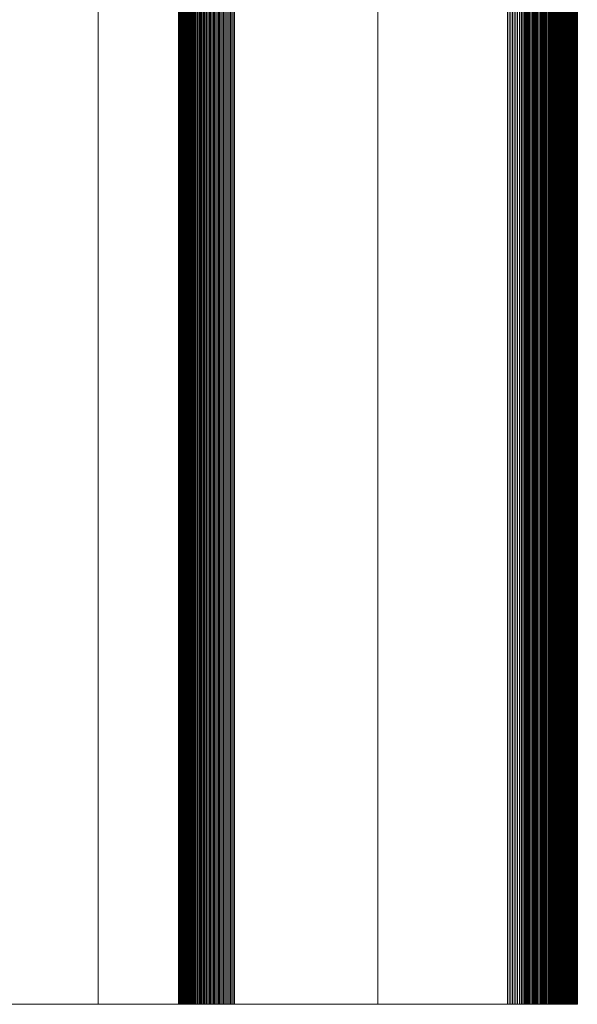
# Model space of a CAD drawing. Header units: millimetres. Extents: x 7 to 1031, y -229 to 221.
# Tile 20 of 32: x 1023 to 1031, y -229 to -215. Entities that reach past the tile are written whole.
import ezdxf

# ---------------------------------------------------------------- set-up
doc = ezdxf.new("R2010")
doc.units = ezdxf.units.MM
doc.layers.get('0').update_dxf_attribs({"lineweight": 15})
doc.layers.add('Nessuna', color=7, linetype='Continuous', lineweight=9)

# ---------------------------------------------------------------- blocks, each defined once
blk = doc.blocks.new('Group')
at = {"color": 7, "linetype": 'Continuous', "lineweight": 9, "transparency": 33554687}
for points in [[(967.275, 221, -68.133), (967.275, -229, -68.133), (1025.85, -229, -68.133), (1025.85, 221, -68.133)], [(1025.85, 221, -59.251), (1025.85, -229, -59.251), (983.15, -229, -59.251), (983.15, 221, -59.251)], [(1025.85, 221, -68.133), (1025.85, -229, -68.133), (1025.85, -229, -59.251), (1025.85, 221, -59.251)]]:
    blk.add_3dface(points, dxfattribs=at)
at = {"color": 6, "linetype": 'Continuous', "lineweight": 9, "true_color": 0xff00ff, "transparency": 33554687}
for points in [[(1018.15, 221, -59.251), (1018.15, -229, -59.251), (1025.35, -229, -59.251), (1025.35, 221, -59.251)], [(1024.2, 221, -14.551), (1024.2, -229, -14.551), (1018.35, -229, -14.551), (1018.35, 221, -14.551)], [(1030.05, 221, -14.551), (1030.05, -229, -14.551), (1024.2, -229, -14.551), (1024.2, 221, -14.551)], [(1025.35, 221, -78.471), (1025.35, -229, -78.471), (1025.351, -229, -78.491), (1025.351, 221, -78.491)], [(1025.35, 221, -78.451), (1025.35, -229, -78.451), (1025.35, -229, -78.471), (1025.35, 221, -78.471)], [(1025.35, 221, -59.251), (1025.35, -229, -59.251), (1025.35, -229, -78.451), (1025.35, 221, -78.451)], [(1025.351, 221, -78.491), (1025.351, -229, -78.491), (1025.352, -229, -78.51), (1025.352, 221, -78.51)], [(1025.352, 221, -78.51), (1025.352, -229, -78.51), (1025.354, -229, -78.53), (1025.354, 221, -78.53)], [(1025.354, 221, -78.53), (1025.354, -229, -78.53), (1025.356, -229, -78.549), (1025.356, 221, -78.549)], [(1025.356, 221, -78.549), (1025.356, -229, -78.549), (1025.358, -229, -78.569), (1025.358, 221, -78.569)], [(1025.358, 221, -78.569), (1025.358, -229, -78.569), (1025.362, -229, -78.588), (1025.362, 221, -78.588)], [(1025.362, 221, -78.588), (1025.362, -229, -78.588), (1025.365, -229, -78.607), (1025.365, 221, -78.607)], [(1025.365, 221, -78.607), (1025.365, -229, -78.607), (1025.369, -229, -78.627), (1025.369, 221, -78.627)], [(1025.369, 221, -78.627), (1025.369, -229, -78.627), (1025.374, -229, -78.646), (1025.374, 221, -78.646)], [(1025.374, 221, -78.646), (1025.374, -229, -78.646), (1025.379, -229, -78.665), (1025.379, 221, -78.665)], [(1025.379, 221, -78.665), (1025.379, -229, -78.665), (1025.384, -229, -78.684), (1025.384, 221, -78.684)], [(1025.384, 221, -78.684), (1025.384, -229, -78.684), (1025.39, -229, -78.702), (1025.39, 221, -78.702)], [(1025.39, 221, -78.702), (1025.39, -229, -78.702), (1025.397, -229, -78.721), (1025.397, 221, -78.721)], [(1025.397, 221, -78.721), (1025.397, -229, -78.721), (1025.403, -229, -78.739), (1025.403, 221, -78.739)], [(1025.403, 221, -78.739), (1025.403, -229, -78.739), (1025.411, -229, -78.758), (1025.411, 221, -78.758)], [(1025.411, 221, -78.758), (1025.411, -229, -78.758), (1025.418, -229, -78.776), (1025.418, 221, -78.776)], [(1025.418, 221, -78.776), (1025.418, -229, -78.776), (1025.427, -229, -78.793), (1025.427, 221, -78.793)], [(1025.427, 221, -78.793), (1025.427, -229, -78.793), (1025.435, -229, -78.811), (1025.435, 221, -78.811)], [(1025.435, 221, -78.811), (1025.435, -229, -78.811), (1025.444, -229, -78.829), (1025.444, 221, -78.829)], [(1025.444, 221, -78.829), (1025.444, -229, -78.829), (1025.454, -229, -78.846), (1025.454, 221, -78.846)], [(1025.454, 221, -78.846), (1025.454, -229, -78.846), (1025.464, -229, -78.863), (1025.464, 221, -78.863)], [(1025.464, 221, -78.863), (1025.464, -229, -78.863), (1025.474, -229, -78.879), (1025.474, 221, -78.879)], [(1025.474, 221, -78.879), (1025.474, -229, -78.879), (1025.485, -229, -78.896), (1025.485, 221, -78.896)], [(1025.485, 221, -78.896), (1025.485, -229, -78.896), (1025.496, -229, -78.912), (1025.496, 221, -78.912)], [(1025.496, 221, -78.912), (1025.496, -229, -78.912), (1025.507, -229, -78.928), (1025.507, 221, -78.928)], [(1025.507, 221, -78.928), (1025.507, -229, -78.928), (1025.519, -229, -78.944), (1025.519, 221, -78.944)], [(1025.519, 221, -78.944), (1025.519, -229, -78.944), (1025.531, -229, -78.959), (1025.531, 221, -78.959)], [(1025.531, 221, -78.959), (1025.531, -229, -78.959), (1025.544, -229, -78.974), (1025.544, 221, -78.974)], [(1025.544, 221, -78.974), (1025.544, -229, -78.974), (1025.557, -229, -78.989), (1025.557, 221, -78.989)], [(1025.557, 221, -78.989), (1025.557, -229, -78.989), (1025.57, -229, -79.003), (1025.57, 221, -79.003)], [(1025.57, 221, -79.003), (1025.57, -229, -79.003), (1025.584, -229, -79.017), (1025.584, 221, -79.017)], [(1025.584, 221, -79.017), (1025.584, -229, -79.017), (1025.598, -229, -79.031), (1025.598, 221, -79.031)], [(1025.598, 221, -79.031), (1025.598, -229, -79.031), (1025.613, -229, -79.044), (1025.613, 221, -79.044)], [(1025.613, 221, -79.044), (1025.613, -229, -79.044), (1025.627, -229, -79.057), (1025.627, 221, -79.057)], [(1025.627, 221, -79.057), (1025.627, -229, -79.057), (1025.642, -229, -79.07), (1025.642, 221, -79.07)], [(1025.642, 221, -79.07), (1025.642, -229, -79.07), (1025.658, -229, -79.082), (1025.658, 221, -79.082)], [(1025.658, 221, -79.082), (1025.658, -229, -79.082), (1025.673, -229, -79.094), (1025.673, 221, -79.094)], [(1025.673, 221, -79.094), (1025.673, -229, -79.094), (1025.689, -229, -79.105), (1025.689, 221, -79.105)], [(1025.689, 221, -79.105), (1025.689, -229, -79.105), (1025.705, -229, -79.117), (1025.705, 221, -79.117)], [(1025.705, 221, -79.117), (1025.705, -229, -79.117), (1025.722, -229, -79.127), (1025.722, 221, -79.127)], [(1025.722, 221, -79.127), (1025.722, -229, -79.127), (1025.738, -229, -79.138), (1025.738, 221, -79.138)], [(1025.738, 221, -79.138), (1025.738, -229, -79.138), (1025.755, -229, -79.147), (1025.755, 221, -79.147)], [(1025.755, 221, -79.147), (1025.755, -229, -79.147), (1025.773, -229, -79.157), (1025.773, 221, -79.157)], [(1025.773, 221, -79.157), (1025.773, -229, -79.157), (1025.79, -229, -79.166), (1025.79, 221, -79.166)], [(1025.79, 221, -79.166), (1025.79, -229, -79.166), (1025.808, -229, -79.175), (1025.808, 221, -79.175)], [(1025.808, 221, -79.175), (1025.808, -229, -79.175), (1025.826, -229, -79.183), (1025.826, 221, -79.183)], [(1025.826, 221, -79.183), (1025.826, -229, -79.183), (1025.844, -229, -79.191), (1025.844, 221, -79.191)], [(1025.844, 221, -79.191), (1025.844, -229, -79.191), (1025.862, -229, -79.198), (1025.862, 221, -79.198)], [(1025.862, 221, -79.198), (1025.862, -229, -79.198), (1025.88, -229, -79.205), (1025.88, 221, -79.205)], [(1025.88, 221, -79.205), (1025.88, -229, -79.205), (1025.899, -229, -79.211), (1025.899, 221, -79.211)], [(1025.899, 221, -79.211), (1025.899, -229, -79.211), (1025.918, -229, -79.217), (1025.918, 221, -79.217)], [(1025.918, 221, -79.217), (1025.918, -229, -79.217), (1025.936, -229, -79.222), (1025.936, 221, -79.222)], [(1025.936, 221, -79.222), (1025.936, -229, -79.222), (1025.955, -229, -79.227), (1025.955, 221, -79.227)], [(1025.955, 221, -79.227), (1025.955, -229, -79.227), (1025.974, -229, -79.232), (1025.974, 221, -79.232)], [(1025.974, 221, -79.232), (1025.974, -229, -79.232), (1025.994, -229, -79.236), (1025.994, 221, -79.236)], [(1025.994, 221, -79.236), (1025.994, -229, -79.236), (1026.013, -229, -79.24), (1026.013, 221, -79.24)], [(1026.013, 221, -79.24), (1026.013, -229, -79.24), (1026.032, -229, -79.243), (1026.032, 221, -79.243)], [(1026.032, 221, -79.243), (1026.032, -229, -79.243), (1026.052, -229, -79.245), (1026.052, 221, -79.245)], [(1026.052, 221, -79.245), (1026.052, -229, -79.245), (1026.071, -229, -79.248), (1026.071, 221, -79.248)], [(1026.071, 221, -79.248), (1026.071, -229, -79.248), (1026.091, -229, -79.249), (1026.091, 221, -79.249)], [(1026.091, 221, -79.249), (1026.091, -229, -79.249), (1026.111, -229, -79.25), (1026.111, 221, -79.25)], [(1026.111, 221, -79.25), (1026.111, -229, -79.25), (1026.13, -229, -79.251), (1026.13, 221, -79.251)], [(1026.13, 221, -79.251), (1026.13, -229, -79.251), (1026.15, -229, -79.251), (1026.15, 221, -79.251)], [(1026.15, 221, -79.251), (1026.15, -229, -79.251), (1028.2, -229, -79.251), (1028.2, 221, -79.251)], [(1028.2, 221, -79.251), (1028.2, -229, -79.251), (1030.25, -229, -79.251), (1030.25, 221, -79.251)], [(1030.074, 221, -14.552), (1030.074, -229, -14.552), (1030.05, -229, -14.551), (1030.05, 221, -14.551)], [(1030.099, 221, -14.553), (1030.099, -229, -14.553), (1030.074, -229, -14.552), (1030.074, 221, -14.552)], [(1030.123, 221, -14.554), (1030.123, -229, -14.554), (1030.099, -229, -14.553), (1030.099, 221, -14.553)], [(1030.148, 221, -14.556), (1030.148, -229, -14.556), (1030.123, -229, -14.554), (1030.123, 221, -14.554)], [(1030.172, 221, -14.559), (1030.172, -229, -14.559), (1030.148, -229, -14.556), (1030.148, 221, -14.556)], [(1030.196, 221, -14.562), (1030.196, -229, -14.562), (1030.172, -229, -14.559), (1030.172, 221, -14.559)], [(1030.221, 221, -14.566), (1030.221, -229, -14.566), (1030.196, -229, -14.562), (1030.196, 221, -14.562)], [(1030.245, 221, -14.571), (1030.245, -229, -14.571), (1030.221, -229, -14.566), (1030.221, 221, -14.566)], [(1030.269, 221, -14.576), (1030.269, -229, -14.576), (1030.245, -229, -14.571), (1030.245, 221, -14.571)], [(1030.25, 221, -79.251), (1030.25, -229, -79.251), (1030.269, -229, -79.251), (1030.269, 221, -79.251)], [(1030.293, 221, -14.581), (1030.293, -229, -14.581), (1030.269, -229, -14.576), (1030.269, 221, -14.576)], [(1030.269, 221, -79.251), (1030.269, -229, -79.251), (1030.289, -229, -79.25), (1030.289, 221, -79.25)], [(1030.289, 221, -79.25), (1030.289, -229, -79.25), (1030.309, -229, -79.249), (1030.309, 221, -79.249)], [(1030.316, 221, -14.588), (1030.316, -229, -14.588), (1030.293, -229, -14.581), (1030.293, 221, -14.581)], [(1030.309, 221, -79.249), (1030.309, -229, -79.249), (1030.328, -229, -79.248), (1030.328, 221, -79.248)], [(1030.34, 221, -14.594), (1030.34, -229, -14.594), (1030.316, -229, -14.588), (1030.316, 221, -14.588)], [(1030.328, 221, -79.248), (1030.328, -229, -79.248), (1030.348, -229, -79.245), (1030.348, 221, -79.245)], [(1030.363, 221, -14.602), (1030.363, -229, -14.602), (1030.34, -229, -14.594), (1030.34, 221, -14.594)], [(1030.348, 221, -79.245), (1030.348, -229, -79.245), (1030.367, -229, -79.243), (1030.367, 221, -79.243)], [(1030.387, 221, -14.61), (1030.387, -229, -14.61), (1030.363, -229, -14.602), (1030.363, 221, -14.602)], [(1030.367, 221, -79.243), (1030.367, -229, -79.243), (1030.387, -229, -79.24), (1030.387, 221, -79.24)], [(1030.41, 221, -14.618), (1030.41, -229, -14.618), (1030.387, -229, -14.61), (1030.387, 221, -14.61)], [(1030.387, 221, -79.24), (1030.387, -229, -79.24), (1030.406, -229, -79.236), (1030.406, 221, -79.236)], [(1030.406, 221, -79.236), (1030.406, -229, -79.236), (1030.425, -229, -79.232), (1030.425, 221, -79.232)], [(1030.432, 221, -14.628), (1030.432, -229, -14.628), (1030.41, -229, -14.618), (1030.41, 221, -14.618)], [(1030.425, 221, -79.232), (1030.425, -229, -79.232), (1030.444, -229, -79.227), (1030.444, 221, -79.227)], [(1030.455, 221, -14.637), (1030.455, -229, -14.637), (1030.432, -229, -14.628), (1030.432, 221, -14.628)], [(1030.444, 221, -79.227), (1030.444, -229, -79.227), (1030.463, -229, -79.222), (1030.463, 221, -79.222)], [(1030.477, 221, -14.647), (1030.477, -229, -14.647), (1030.455, -229, -14.637), (1030.455, 221, -14.637)], [(1030.463, 221, -79.222), (1030.463, -229, -79.222), (1030.482, -229, -79.217), (1030.482, 221, -79.217)], [(1030.499, 221, -14.658), (1030.499, -229, -14.658), (1030.477, -229, -14.647), (1030.477, 221, -14.647)], [(1030.482, 221, -79.217), (1030.482, -229, -79.217), (1030.501, -229, -79.211), (1030.501, 221, -79.211)], [(1030.521, 221, -14.669), (1030.521, -229, -14.669), (1030.499, -229, -14.658), (1030.499, 221, -14.658)], [(1030.501, 221, -79.211), (1030.501, -229, -79.211), (1030.519, -229, -79.205), (1030.519, 221, -79.205)], [(1030.519, 221, -79.205), (1030.519, -229, -79.205), (1030.538, -229, -79.198), (1030.538, 221, -79.198)], [(1030.543, 221, -14.681), (1030.543, -229, -14.681), (1030.521, -229, -14.669), (1030.521, 221, -14.669)], [(1030.538, 221, -79.198), (1030.538, -229, -79.198), (1030.556, -229, -79.191), (1030.556, 221, -79.191)], [(1030.564, 221, -14.694), (1030.564, -229, -14.694), (1030.543, -229, -14.681), (1030.543, 221, -14.681)], [(1030.556, 221, -79.191), (1030.556, -229, -79.191), (1030.574, -229, -79.183), (1030.574, 221, -79.183)], [(1030.585, 221, -14.707), (1030.585, -229, -14.707), (1030.564, -229, -14.694), (1030.564, 221, -14.694)], [(1030.574, 221, -79.183), (1030.574, -229, -79.183), (1030.592, -229, -79.175), (1030.592, 221, -79.175)], [(1030.605, 221, -14.72), (1030.605, -229, -14.72), (1030.585, -229, -14.707), (1030.585, 221, -14.707)], [(1030.592, 221, -79.175), (1030.592, -229, -79.175), (1030.609, -229, -79.166), (1030.609, 221, -79.166)], [(1030.626, 221, -14.734), (1030.626, -229, -14.734), (1030.605, -229, -14.72), (1030.605, 221, -14.72)], [(1030.609, 221, -79.166), (1030.609, -229, -79.166), (1030.627, -229, -79.157), (1030.627, 221, -79.157)], [(1030.645, 221, -14.748), (1030.645, -229, -14.748), (1030.626, -229, -14.734), (1030.626, 221, -14.734)], [(1030.627, 221, -79.157), (1030.627, -229, -79.157), (1030.644, -229, -79.147), (1030.644, 221, -79.147)], [(1030.644, 221, -79.147), (1030.644, -229, -79.147), (1030.661, -229, -79.138), (1030.661, 221, -79.138)], [(1030.665, 221, -14.763), (1030.665, -229, -14.763), (1030.645, -229, -14.748), (1030.645, 221, -14.748)], [(1030.661, 221, -79.138), (1030.661, -229, -79.138), (1030.678, -229, -79.127), (1030.678, 221, -79.127)], [(1030.684, 221, -14.778), (1030.684, -229, -14.778), (1030.665, -229, -14.763), (1030.665, 221, -14.763)], [(1030.678, 221, -79.127), (1030.678, -229, -79.127), (1030.694, -229, -79.117), (1030.694, 221, -79.117)], [(1030.703, 221, -14.794), (1030.703, -229, -14.794), (1030.684, -229, -14.778), (1030.684, 221, -14.778)], [(1030.694, 221, -79.117), (1030.694, -229, -79.117), (1030.71, -229, -79.105), (1030.71, 221, -79.105)], [(1030.721, 221, -14.81), (1030.721, -229, -14.81), (1030.703, -229, -14.794), (1030.703, 221, -14.794)], [(1030.71, 221, -79.105), (1030.71, -229, -79.105), (1030.726, -229, -79.094), (1030.726, 221, -79.094)], [(1030.739, 221, -14.827), (1030.739, -229, -14.827), (1030.721, -229, -14.81), (1030.721, 221, -14.81)], [(1030.726, 221, -79.094), (1030.726, -229, -79.094), (1030.742, -229, -79.082), (1030.742, 221, -79.082)], [(1030.757, 221, -14.844), (1030.757, -229, -14.844), (1030.739, -229, -14.827), (1030.739, 221, -14.827)], [(1030.742, 221, -79.082), (1030.742, -229, -79.082), (1030.757, -229, -79.07), (1030.757, 221, -79.07)], [(1030.774, 221, -14.862), (1030.774, -229, -14.862), (1030.757, -229, -14.844), (1030.757, 221, -14.844)], [(1030.757, 221, -79.07), (1030.757, -229, -79.07), (1030.772, -229, -79.057), (1030.772, 221, -79.057)], [(1030.772, 221, -79.057), (1030.772, -229, -79.057), (1030.787, -229, -79.044), (1030.787, 221, -79.044)], [(1030.791, 221, -14.88), (1030.791, -229, -14.88), (1030.774, -229, -14.862), (1030.774, 221, -14.862)], [(1030.787, 221, -79.044), (1030.787, -229, -79.044), (1030.801, -229, -79.031), (1030.801, 221, -79.031)], [(1030.807, 221, -14.898), (1030.807, -229, -14.898), (1030.791, -229, -14.88), (1030.791, 221, -14.88)], [(1030.801, 221, -79.031), (1030.801, -229, -79.031), (1030.815, -229, -79.017), (1030.815, 221, -79.017)], [(1030.823, 221, -14.917), (1030.823, -229, -14.917), (1030.807, -229, -14.898), (1030.807, 221, -14.898)], [(1030.815, 221, -79.017), (1030.815, -229, -79.017), (1030.829, -229, -79.003), (1030.829, 221, -79.003)], [(1030.838, 221, -14.936), (1030.838, -229, -14.936), (1030.823, -229, -14.917), (1030.823, 221, -14.917)], [(1030.829, 221, -79.003), (1030.829, -229, -79.003), (1030.843, -229, -78.989), (1030.843, 221, -78.989)], [(1030.853, 221, -14.956), (1030.853, -229, -14.956), (1030.838, -229, -14.936), (1030.838, 221, -14.936)], [(1030.843, 221, -78.989), (1030.843, -229, -78.989), (1030.856, -229, -78.974), (1030.856, 221, -78.974)], [(1030.867, 221, -14.976), (1030.867, -229, -14.976), (1030.853, -229, -14.956), (1030.853, 221, -14.956)], [(1030.856, 221, -78.974), (1030.856, -229, -78.974), (1030.868, -229, -78.959), (1030.868, 221, -78.959)], [(1030.881, 221, -14.996), (1030.881, -229, -14.996), (1030.867, -229, -14.976), (1030.867, 221, -14.976)], [(1030.868, 221, -78.959), (1030.868, -229, -78.959), (1030.88, -229, -78.944), (1030.88, 221, -78.944)], [(1030.88, 221, -78.944), (1030.88, -229, -78.944), (1030.892, -229, -78.928), (1030.892, 221, -78.928)], [(1030.895, 221, -15.016), (1030.895, -229, -15.016), (1030.881, -229, -14.996), (1030.881, 221, -14.996)], [(1030.892, 221, -78.928), (1030.892, -229, -78.928), (1030.904, -229, -78.912), (1030.904, 221, -78.912)], [(1030.907, 221, -15.037), (1030.907, -229, -15.037), (1030.895, -229, -15.016), (1030.895, 221, -15.016)], [(1030.904, 221, -78.912), (1030.904, -229, -78.912), (1030.915, -229, -78.896), (1030.915, 221, -78.896)], [(1030.92, 221, -15.058), (1030.92, -229, -15.058), (1030.907, -229, -15.037), (1030.907, 221, -15.037)], [(1030.915, 221, -78.896), (1030.915, -229, -78.896), (1030.926, -229, -78.879), (1030.926, 221, -78.879)], [(1030.932, 221, -15.08), (1030.932, -229, -15.08), (1030.92, -229, -15.058), (1030.92, 221, -15.058)], [(1030.926, 221, -78.879), (1030.926, -229, -78.879), (1030.936, -229, -78.863), (1030.936, 221, -78.863)], [(1030.943, 221, -15.102), (1030.943, -229, -15.102), (1030.932, -229, -15.08), (1030.932, 221, -15.08)], [(1030.936, 221, -78.863), (1030.936, -229, -78.863), (1030.946, -229, -78.846), (1030.946, 221, -78.846)], [(1030.954, 221, -15.124), (1030.954, -229, -15.124), (1030.943, -229, -15.102), (1030.943, 221, -15.102)], [(1030.946, 221, -78.846), (1030.946, -229, -78.846), (1030.955, -229, -78.829), (1030.955, 221, -78.829)], [(1030.964, 221, -15.146), (1030.964, -229, -15.146), (1030.954, -229, -15.124), (1030.954, 221, -15.124)], [(1030.955, 221, -78.829), (1030.955, -229, -78.829), (1030.964, -229, -78.811), (1030.964, 221, -78.811)], [(1030.974, 221, -15.169), (1030.974, -229, -15.169), (1030.964, -229, -15.146), (1030.964, 221, -15.146)], [(1030.964, 221, -78.811), (1030.964, -229, -78.811), (1030.973, -229, -78.793), (1030.973, 221, -78.793)], [(1030.973, 221, -78.793), (1030.973, -229, -78.793), (1030.981, -229, -78.776), (1030.981, 221, -78.776)], [(1030.983, 221, -15.192), (1030.983, -229, -15.192), (1030.974, -229, -15.169), (1030.974, 221, -15.169)], [(1030.981, 221, -78.776), (1030.981, -229, -78.776), (1030.989, -229, -78.758), (1030.989, 221, -78.758)], [(1030.991, 221, -15.215), (1030.991, -229, -15.215), (1030.983, -229, -15.192), (1030.983, 221, -15.192)], [(1030.989, 221, -78.758), (1030.989, -229, -78.758), (1030.996, -229, -78.739), (1030.996, 221, -78.739)], [(1030.999, 221, -15.238), (1030.999, -229, -15.238), (1030.991, -229, -15.215), (1030.991, 221, -15.215)], [(1030.996, 221, -78.739), (1030.996, -229, -78.739), (1031.003, -229, -78.721), (1031.003, 221, -78.721)], [(1031.007, 221, -15.261), (1031.007, -229, -15.261), (1030.999, -229, -15.238), (1030.999, 221, -15.238)], [(1031.003, 221, -78.721), (1031.003, -229, -78.721), (1031.009, -229, -78.702), (1031.009, 221, -78.702)], [(1031.014, 221, -15.285), (1031.014, -229, -15.285), (1031.007, -229, -15.261), (1031.007, 221, -15.261)], [(1031.009, 221, -78.702), (1031.009, -229, -78.702), (1031.015, -229, -78.684), (1031.015, 221, -78.684)], [(1031.02, 221, -15.308), (1031.02, -229, -15.308), (1031.014, -229, -15.285), (1031.014, 221, -15.285)], [(1031.015, 221, -78.684), (1031.015, -229, -78.684), (1031.021, -229, -78.665), (1031.021, 221, -78.665)], [(1031.025, 221, -15.332), (1031.025, -229, -15.332), (1031.02, -229, -15.308), (1031.02, 221, -15.308)], [(1031.021, 221, -78.665), (1031.021, -229, -78.665), (1031.026, -229, -78.646), (1031.026, 221, -78.646)], [(1031.031, 221, -15.356), (1031.031, -229, -15.356), (1031.025, -229, -15.332), (1031.025, 221, -15.332)], [(1031.026, 221, -78.646), (1031.026, -229, -78.646), (1031.03, -229, -78.627), (1031.03, 221, -78.627)], [(1031.03, 221, -78.627), (1031.03, -229, -78.627), (1031.034, -229, -78.607), (1031.034, 221, -78.607)], [(1031.035, 221, -15.38), (1031.035, -229, -15.38), (1031.031, -229, -15.356), (1031.031, 221, -15.356)], [(1031.034, 221, -78.607), (1031.034, -229, -78.607), (1031.038, -229, -78.588), (1031.038, 221, -78.588)], [(1031.039, 221, -15.405), (1031.039, -229, -15.405), (1031.035, -229, -15.38), (1031.035, 221, -15.38)], [(1031.038, 221, -78.588), (1031.038, -229, -78.588), (1031.041, -229, -78.569), (1031.041, 221, -78.569)], [(1031.042, 221, -15.429), (1031.042, -229, -15.429), (1031.039, -229, -15.405), (1031.039, 221, -15.405)], [(1031.041, 221, -78.569), (1031.041, -229, -78.569), (1031.044, -229, -78.549), (1031.044, 221, -78.549)], [(1031.045, 221, -15.453), (1031.045, -229, -15.453), (1031.042, -229, -15.429), (1031.042, 221, -15.429)], [(1031.044, 221, -78.549), (1031.044, -229, -78.549), (1031.046, -229, -78.53), (1031.046, 221, -78.53)], [(1031.047, 221, -15.478), (1031.047, -229, -15.478), (1031.045, -229, -15.453), (1031.045, 221, -15.453)], [(1031.046, 221, -78.53), (1031.046, -229, -78.53), (1031.048, -229, -78.51), (1031.048, 221, -78.51)], [(1031.049, 221, -15.502), (1031.049, -229, -15.502), (1031.047, -229, -15.478), (1031.047, 221, -15.478)], [(1031.048, 221, -78.51), (1031.048, -229, -78.51), (1031.049, -229, -78.491), (1031.049, 221, -78.491)], [(1031.049, 221, -15.527), (1031.049, -229, -15.527), (1031.049, -229, -15.502), (1031.049, 221, -15.502)], [(1031.05, 221, -15.551), (1031.05, -229, -15.551), (1031.049, -229, -15.527), (1031.049, 221, -15.527)], [(1031.049, 221, -78.491), (1031.049, -229, -78.491), (1031.05, -229, -78.471), (1031.05, 221, -78.471)], [(1031.05, 221, -46.901), (1031.05, -229, -46.901), (1031.05, -229, -15.551), (1031.05, 221, -15.551)], [(1031.05, 221, -78.451), (1031.05, -229, -78.451), (1031.05, -229, -46.901), (1031.05, 221, -46.901)], [(1031.05, 221, -78.471), (1031.05, -229, -78.471), (1031.05, -229, -78.451), (1031.05, 221, -78.451)]]:
    blk.add_3dface(points, dxfattribs=at)
at = {"color": 7, "linetype": 'Continuous', "lineweight": 9, "transparency": 33554687}
for points, invisible_edges in [([(1025.85, -229, -68.133), (967.275, -229, -68.133), (983.15, -229, -67.251), (1025.85, -229, -68.133)], 14), ([(983.15, -229, -67.251), (983.15, -229, -59.251), (1025.85, -229, -59.251), (983.15, -229, -67.251)], 12), ([(983.15, -229, -67.251), (1025.85, -229, -59.251), (1025.85, -229, -68.133), (983.15, -229, -67.251)], 13)]:
    blk.add_3dface(points, dxfattribs=dict(at, invisible_edges=invisible_edges))
at = {"color": 6, "linetype": 'Continuous', "lineweight": 9, "true_color": 0xff00ff, "transparency": 33554687}
for points, invisible_edges in [([(1017.35, -229, -15.551), (1018.35, -229, -14.551), (1024.2, -229, -14.551), (1017.35, -229, -15.551)], 13), ([(1025.35, -229, -59.251), (1018.15, -229, -59.251), (1017.35, -229, -58.451), (1025.35, -229, -59.251)], 14), ([(1017.35, -229, -15.551), (1024.2, -229, -14.551), (1031.05, -229, -15.551), (1017.35, -229, -15.551)], 15), ([(1031.05, -229, -46.901), (1025.35, -229, -59.251), (1017.35, -229, -58.451), (1031.05, -229, -46.901)], 15), ([(1031.05, -229, -46.901), (1017.35, -229, -58.451), (1017.35, -229, -36.901), (1031.05, -229, -46.901)], 13), ([(1031.05, -229, -15.551), (1031.05, -229, -46.901), (1017.35, -229, -36.901), (1031.05, -229, -15.551)], 14), ([(1031.05, -229, -15.551), (1017.35, -229, -36.901), (1017.35, -229, -15.551), (1031.05, -229, -15.551)], 13), ([(1024.2, -229, -14.551), (1030.05, -229, -14.551), (1031.05, -229, -15.551), (1024.2, -229, -14.551)], 14), ([(1025.351, -229, -78.491), (1025.35, -229, -78.471), (1025.35, -229, -78.451), (1025.351, -229, -78.491)], 12), ([(1025.354, -229, -78.53), (1025.351, -229, -78.491), (1025.35, -229, -78.451), (1025.354, -229, -78.53)], 15), ([(1025.369, -229, -78.627), (1025.354, -229, -78.53), (1025.35, -229, -78.451), (1025.369, -229, -78.627)], 15), ([(1025.496, -229, -78.912), (1025.369, -229, -78.627), (1025.35, -229, -78.451), (1025.496, -229, -78.912)], 15), ([(1026.15, -229, -79.251), (1025.496, -229, -78.912), (1025.35, -229, -78.451), (1026.15, -229, -79.251)], 15), ([(1028.2, -229, -79.251), (1026.15, -229, -79.251), (1025.35, -229, -78.451), (1028.2, -229, -79.251)], 14), ([(1031.05, -229, -78.451), (1028.2, -229, -79.251), (1025.35, -229, -78.451), (1031.05, -229, -78.451)], 15), ([(1031.05, -229, -78.451), (1025.35, -229, -78.451), (1025.35, -229, -59.251), (1031.05, -229, -78.451)], 13), ([(1031.05, -229, -46.901), (1031.05, -229, -78.451), (1025.35, -229, -59.251), (1031.05, -229, -46.901)], 14), ([(1025.354, -229, -78.53), (1025.352, -229, -78.51), (1025.351, -229, -78.491), (1025.354, -229, -78.53)], 12), ([(1025.358, -229, -78.569), (1025.356, -229, -78.549), (1025.354, -229, -78.53), (1025.358, -229, -78.569)], 12), ([(1025.369, -229, -78.627), (1025.358, -229, -78.569), (1025.354, -229, -78.53), (1025.369, -229, -78.627)], 15), ([(1025.365, -229, -78.607), (1025.362, -229, -78.588), (1025.358, -229, -78.569), (1025.365, -229, -78.607)], 12), ([(1025.369, -229, -78.627), (1025.365, -229, -78.607), (1025.358, -229, -78.569), (1025.369, -229, -78.627)], 14), ([(1025.379, -229, -78.665), (1025.374, -229, -78.646), (1025.369, -229, -78.627), (1025.379, -229, -78.665)], 12), ([(1025.384, -229, -78.684), (1025.379, -229, -78.665), (1025.369, -229, -78.627), (1025.384, -229, -78.684)], 14), ([(1025.411, -229, -78.758), (1025.384, -229, -78.684), (1025.369, -229, -78.627), (1025.411, -229, -78.758)], 15), ([(1025.496, -229, -78.912), (1025.411, -229, -78.758), (1025.369, -229, -78.627), (1025.496, -229, -78.912)], 15), ([(1025.397, -229, -78.721), (1025.39, -229, -78.702), (1025.384, -229, -78.684), (1025.397, -229, -78.721)], 12), ([(1025.411, -229, -78.758), (1025.397, -229, -78.721), (1025.384, -229, -78.684), (1025.411, -229, -78.758)], 15), ([(1025.411, -229, -78.758), (1025.403, -229, -78.739), (1025.397, -229, -78.721), (1025.411, -229, -78.758)], 12), ([(1025.427, -229, -78.793), (1025.418, -229, -78.776), (1025.411, -229, -78.758), (1025.427, -229, -78.793)], 12), ([(1025.444, -229, -78.829), (1025.427, -229, -78.793), (1025.411, -229, -78.758), (1025.444, -229, -78.829)], 15), ([(1025.496, -229, -78.912), (1025.444, -229, -78.829), (1025.411, -229, -78.758), (1025.496, -229, -78.912)], 15), ([(1025.444, -229, -78.829), (1025.435, -229, -78.811), (1025.427, -229, -78.793), (1025.444, -229, -78.829)], 12), ([(1025.464, -229, -78.863), (1025.454, -229, -78.846), (1025.444, -229, -78.829), (1025.464, -229, -78.863)], 12), ([(1025.496, -229, -78.912), (1025.464, -229, -78.863), (1025.444, -229, -78.829), (1025.496, -229, -78.912)], 15), ([(1025.496, -229, -78.912), (1025.474, -229, -78.879), (1025.464, -229, -78.863), (1025.496, -229, -78.912)], 13), ([(1025.496, -229, -78.912), (1025.485, -229, -78.896), (1025.474, -229, -78.879), (1025.496, -229, -78.912)], 12), ([(1025.519, -229, -78.944), (1025.507, -229, -78.928), (1025.496, -229, -78.912), (1025.519, -229, -78.944)], 12), ([(1025.531, -229, -78.959), (1025.519, -229, -78.944), (1025.496, -229, -78.912), (1025.531, -229, -78.959)], 14), ([(1025.584, -229, -79.017), (1025.531, -229, -78.959), (1025.496, -229, -78.912), (1025.584, -229, -79.017)], 15), ([(1025.738, -229, -79.138), (1025.584, -229, -79.017), (1025.496, -229, -78.912), (1025.738, -229, -79.138)], 15), ([(1026.15, -229, -79.251), (1025.738, -229, -79.138), (1025.496, -229, -78.912), (1026.15, -229, -79.251)], 15), ([(1025.557, -229, -78.989), (1025.544, -229, -78.974), (1025.531, -229, -78.959), (1025.557, -229, -78.989)], 12), ([(1025.584, -229, -79.017), (1025.557, -229, -78.989), (1025.531, -229, -78.959), (1025.584, -229, -79.017)], 15), ([(1025.584, -229, -79.017), (1025.57, -229, -79.003), (1025.557, -229, -78.989), (1025.584, -229, -79.017)], 12), ([(1025.627, -229, -79.057), (1025.598, -229, -79.031), (1025.584, -229, -79.017), (1025.627, -229, -79.057)], 13), ([(1025.673, -229, -79.094), (1025.627, -229, -79.057), (1025.584, -229, -79.017), (1025.673, -229, -79.094)], 15), ([(1025.738, -229, -79.138), (1025.673, -229, -79.094), (1025.584, -229, -79.017), (1025.738, -229, -79.138)], 15), ([(1025.627, -229, -79.057), (1025.613, -229, -79.044), (1025.598, -229, -79.031), (1025.627, -229, -79.057)], 12), ([(1025.673, -229, -79.094), (1025.642, -229, -79.07), (1025.627, -229, -79.057), (1025.673, -229, -79.094)], 13), ([(1025.673, -229, -79.094), (1025.658, -229, -79.082), (1025.642, -229, -79.07), (1025.673, -229, -79.094)], 12), ([(1025.722, -229, -79.127), (1025.689, -229, -79.105), (1025.673, -229, -79.094), (1025.722, -229, -79.127)], 13), ([(1025.738, -229, -79.138), (1025.722, -229, -79.127), (1025.673, -229, -79.094), (1025.738, -229, -79.138)], 14), ([(1025.722, -229, -79.127), (1025.705, -229, -79.117), (1025.689, -229, -79.105), (1025.722, -229, -79.127)], 12), ([(1025.773, -229, -79.157), (1025.755, -229, -79.147), (1025.738, -229, -79.138), (1025.773, -229, -79.157)], 12), ([(1025.79, -229, -79.166), (1025.773, -229, -79.157), (1025.738, -229, -79.138), (1025.79, -229, -79.166)], 14), ([(1025.844, -229, -79.191), (1025.79, -229, -79.166), (1025.738, -229, -79.138), (1025.844, -229, -79.191)], 15), ([(1026.013, -229, -79.24), (1025.844, -229, -79.191), (1025.738, -229, -79.138), (1026.013, -229, -79.24)], 15), ([(1026.15, -229, -79.251), (1026.013, -229, -79.24), (1025.738, -229, -79.138), (1026.15, -229, -79.251)], 15), ([(1025.826, -229, -79.183), (1025.808, -229, -79.175), (1025.79, -229, -79.166), (1025.826, -229, -79.183)], 12), ([(1025.844, -229, -79.191), (1025.826, -229, -79.183), (1025.79, -229, -79.166), (1025.844, -229, -79.191)], 14), ([(1025.88, -229, -79.205), (1025.862, -229, -79.198), (1025.844, -229, -79.191), (1025.88, -229, -79.205)], 12), ([(1025.918, -229, -79.217), (1025.88, -229, -79.205), (1025.844, -229, -79.191), (1025.918, -229, -79.217)], 15), ([(1026.013, -229, -79.24), (1025.918, -229, -79.217), (1025.844, -229, -79.191), (1026.013, -229, -79.24)], 15), ([(1025.918, -229, -79.217), (1025.899, -229, -79.211), (1025.88, -229, -79.205), (1025.918, -229, -79.217)], 12), ([(1025.955, -229, -79.227), (1025.936, -229, -79.222), (1025.918, -229, -79.217), (1025.955, -229, -79.227)], 12), ([(1026.013, -229, -79.24), (1025.955, -229, -79.227), (1025.918, -229, -79.217), (1026.013, -229, -79.24)], 15), ([(1026.013, -229, -79.24), (1025.974, -229, -79.232), (1025.955, -229, -79.227), (1026.013, -229, -79.24)], 13), ([(1026.013, -229, -79.24), (1025.994, -229, -79.236), (1025.974, -229, -79.232), (1026.013, -229, -79.24)], 12), ([(1026.052, -229, -79.245), (1026.032, -229, -79.243), (1026.013, -229, -79.24), (1026.052, -229, -79.245)], 12), ([(1026.091, -229, -79.249), (1026.052, -229, -79.245), (1026.013, -229, -79.24), (1026.091, -229, -79.249)], 15), ([(1026.15, -229, -79.251), (1026.091, -229, -79.249), (1026.013, -229, -79.24), (1026.15, -229, -79.251)], 15), ([(1026.091, -229, -79.249), (1026.071, -229, -79.248), (1026.052, -229, -79.245), (1026.091, -229, -79.249)], 12), ([(1026.13, -229, -79.251), (1026.111, -229, -79.25), (1026.091, -229, -79.249), (1026.13, -229, -79.251)], 12), ([(1026.15, -229, -79.251), (1026.13, -229, -79.251), (1026.091, -229, -79.249), (1026.15, -229, -79.251)], 14), ([(1031.05, -229, -78.451), (1030.25, -229, -79.251), (1028.2, -229, -79.251), (1031.05, -229, -78.451)], 13), ([(1030.05, -229, -14.551), (1030.074, -229, -14.552), (1030.099, -229, -14.553), (1030.05, -229, -14.551)], 12), ([(1030.05, -229, -14.551), (1030.099, -229, -14.553), (1030.196, -229, -14.562), (1030.05, -229, -14.551)], 15), ([(1030.05, -229, -14.551), (1030.196, -229, -14.562), (1030.34, -229, -14.594), (1030.05, -229, -14.551)], 15), ([(1030.05, -229, -14.551), (1030.34, -229, -14.594), (1030.721, -229, -14.81), (1030.05, -229, -14.551)], 15), ([(1030.05, -229, -14.551), (1030.721, -229, -14.81), (1031.05, -229, -15.551), (1030.05, -229, -14.551)], 15), ([(1030.099, -229, -14.553), (1030.123, -229, -14.554), (1030.148, -229, -14.556), (1030.099, -229, -14.553)], 12), ([(1030.099, -229, -14.553), (1030.148, -229, -14.556), (1030.196, -229, -14.562), (1030.099, -229, -14.553)], 15), ([(1030.148, -229, -14.556), (1030.172, -229, -14.559), (1030.196, -229, -14.562), (1030.148, -229, -14.556)], 12), ([(1030.196, -229, -14.562), (1030.221, -229, -14.566), (1030.269, -229, -14.576), (1030.196, -229, -14.562)], 14), ([(1030.196, -229, -14.562), (1030.269, -229, -14.576), (1030.34, -229, -14.594), (1030.196, -229, -14.562)], 15), ([(1030.221, -229, -14.566), (1030.245, -229, -14.571), (1030.269, -229, -14.576), (1030.221, -229, -14.566)], 12), ([(1030.309, -229, -79.249), (1030.269, -229, -79.251), (1030.25, -229, -79.251), (1030.309, -229, -79.249)], 13), ([(1030.387, -229, -79.24), (1030.309, -229, -79.249), (1030.25, -229, -79.251), (1030.387, -229, -79.24)], 15), ([(1030.661, -229, -79.138), (1030.387, -229, -79.24), (1030.25, -229, -79.251), (1030.661, -229, -79.138)], 15), ([(1030.904, -229, -78.912), (1030.661, -229, -79.138), (1030.25, -229, -79.251), (1030.904, -229, -78.912)], 15), ([(1031.05, -229, -78.451), (1030.904, -229, -78.912), (1030.25, -229, -79.251), (1031.05, -229, -78.451)], 15), ([(1030.309, -229, -79.249), (1030.289, -229, -79.25), (1030.269, -229, -79.251), (1030.309, -229, -79.249)], 12), ([(1030.269, -229, -14.576), (1030.293, -229, -14.581), (1030.34, -229, -14.594), (1030.269, -229, -14.576)], 14), ([(1030.293, -229, -14.581), (1030.316, -229, -14.588), (1030.34, -229, -14.594), (1030.293, -229, -14.581)], 12), ([(1030.348, -229, -79.245), (1030.328, -229, -79.248), (1030.309, -229, -79.249), (1030.348, -229, -79.245)], 12), ([(1030.387, -229, -79.24), (1030.348, -229, -79.245), (1030.309, -229, -79.249), (1030.387, -229, -79.24)], 15), ([(1030.34, -229, -14.594), (1030.363, -229, -14.602), (1030.387, -229, -14.61), (1030.34, -229, -14.594)], 12), ([(1030.34, -229, -14.594), (1030.387, -229, -14.61), (1030.432, -229, -14.628), (1030.34, -229, -14.594)], 15), ([(1030.34, -229, -14.594), (1030.432, -229, -14.628), (1030.521, -229, -14.669), (1030.34, -229, -14.594)], 15), ([(1030.34, -229, -14.594), (1030.521, -229, -14.669), (1030.721, -229, -14.81), (1030.34, -229, -14.594)], 15), ([(1030.387, -229, -79.24), (1030.367, -229, -79.243), (1030.348, -229, -79.245), (1030.387, -229, -79.24)], 12), ([(1030.425, -229, -79.232), (1030.406, -229, -79.236), (1030.387, -229, -79.24), (1030.425, -229, -79.232)], 12), ([(1030.387, -229, -14.61), (1030.41, -229, -14.618), (1030.432, -229, -14.628), (1030.387, -229, -14.61)], 12), ([(1030.444, -229, -79.227), (1030.425, -229, -79.232), (1030.387, -229, -79.24), (1030.444, -229, -79.227)], 14), ([(1030.482, -229, -79.217), (1030.444, -229, -79.227), (1030.387, -229, -79.24), (1030.482, -229, -79.217)], 15), ([(1030.556, -229, -79.191), (1030.482, -229, -79.217), (1030.387, -229, -79.24), (1030.556, -229, -79.191)], 15), ([(1030.661, -229, -79.138), (1030.556, -229, -79.191), (1030.387, -229, -79.24), (1030.661, -229, -79.138)], 15), ([(1030.432, -229, -14.628), (1030.455, -229, -14.637), (1030.477, -229, -14.647), (1030.432, -229, -14.628)], 12), ([(1030.432, -229, -14.628), (1030.477, -229, -14.647), (1030.521, -229, -14.669), (1030.432, -229, -14.628)], 15), ([(1030.482, -229, -79.217), (1030.463, -229, -79.222), (1030.444, -229, -79.227), (1030.482, -229, -79.217)], 12), ([(1030.477, -229, -14.647), (1030.499, -229, -14.658), (1030.521, -229, -14.669), (1030.477, -229, -14.647)], 12), ([(1030.519, -229, -79.205), (1030.501, -229, -79.211), (1030.482, -229, -79.217), (1030.519, -229, -79.205)], 12), ([(1030.556, -229, -79.191), (1030.519, -229, -79.205), (1030.482, -229, -79.217), (1030.556, -229, -79.191)], 15), ([(1030.556, -229, -79.191), (1030.538, -229, -79.198), (1030.519, -229, -79.205), (1030.556, -229, -79.191)], 12), ([(1030.521, -229, -14.669), (1030.543, -229, -14.681), (1030.585, -229, -14.707), (1030.521, -229, -14.669)], 14), ([(1030.521, -229, -14.669), (1030.585, -229, -14.707), (1030.645, -229, -14.748), (1030.521, -229, -14.669)], 15), ([(1030.521, -229, -14.669), (1030.645, -229, -14.748), (1030.721, -229, -14.81), (1030.521, -229, -14.669)], 15), ([(1030.543, -229, -14.681), (1030.564, -229, -14.694), (1030.585, -229, -14.707), (1030.543, -229, -14.681)], 12), ([(1030.609, -229, -79.166), (1030.574, -229, -79.183), (1030.556, -229, -79.191), (1030.609, -229, -79.166)], 13), ([(1030.661, -229, -79.138), (1030.609, -229, -79.166), (1030.556, -229, -79.191), (1030.661, -229, -79.138)], 15), ([(1030.609, -229, -79.166), (1030.592, -229, -79.175), (1030.574, -229, -79.183), (1030.609, -229, -79.166)], 12), ([(1030.585, -229, -14.707), (1030.605, -229, -14.72), (1030.626, -229, -14.734), (1030.585, -229, -14.707)], 12), ([(1030.585, -229, -14.707), (1030.626, -229, -14.734), (1030.645, -229, -14.748), (1030.585, -229, -14.707)], 13), ([(1030.661, -229, -79.138), (1030.627, -229, -79.157), (1030.609, -229, -79.166), (1030.661, -229, -79.138)], 13), ([(1030.661, -229, -79.138), (1030.644, -229, -79.147), (1030.627, -229, -79.157), (1030.661, -229, -79.138)], 12), ([(1030.645, -229, -14.748), (1030.665, -229, -14.763), (1030.684, -229, -14.778), (1030.645, -229, -14.748)], 12), ([(1030.645, -229, -14.748), (1030.684, -229, -14.778), (1030.721, -229, -14.81), (1030.645, -229, -14.748)], 15), ([(1030.726, -229, -79.094), (1030.678, -229, -79.127), (1030.661, -229, -79.138), (1030.726, -229, -79.094)], 13), ([(1030.815, -229, -79.017), (1030.726, -229, -79.094), (1030.661, -229, -79.138), (1030.815, -229, -79.017)], 15), ([(1030.904, -229, -78.912), (1030.815, -229, -79.017), (1030.661, -229, -79.138), (1030.904, -229, -78.912)], 15), ([(1030.71, -229, -79.105), (1030.694, -229, -79.117), (1030.678, -229, -79.127), (1030.71, -229, -79.105)], 12), ([(1030.726, -229, -79.094), (1030.71, -229, -79.105), (1030.678, -229, -79.127), (1030.726, -229, -79.094)], 14), ([(1030.684, -229, -14.778), (1030.703, -229, -14.794), (1030.721, -229, -14.81), (1030.684, -229, -14.778)], 12), ([(1030.721, -229, -14.81), (1030.739, -229, -14.827), (1030.757, -229, -14.844), (1030.721, -229, -14.81)], 12), ([(1030.721, -229, -14.81), (1030.757, -229, -14.844), (1030.774, -229, -14.862), (1030.721, -229, -14.81)], 13), ([(1030.721, -229, -14.81), (1030.774, -229, -14.862), (1030.838, -229, -14.936), (1030.721, -229, -14.81)], 15), ([(1030.721, -229, -14.81), (1030.838, -229, -14.936), (1030.964, -229, -15.146), (1030.721, -229, -14.81)], 15), ([(1030.721, -229, -14.81), (1030.964, -229, -15.146), (1031.05, -229, -15.551), (1030.721, -229, -14.81)], 15), ([(1030.757, -229, -79.07), (1030.742, -229, -79.082), (1030.726, -229, -79.094), (1030.757, -229, -79.07)], 12), ([(1030.772, -229, -79.057), (1030.757, -229, -79.07), (1030.726, -229, -79.094), (1030.772, -229, -79.057)], 14), ([(1030.815, -229, -79.017), (1030.772, -229, -79.057), (1030.726, -229, -79.094), (1030.815, -229, -79.017)], 15), ([(1030.801, -229, -79.031), (1030.787, -229, -79.044), (1030.772, -229, -79.057), (1030.801, -229, -79.031)], 12), ([(1030.815, -229, -79.017), (1030.801, -229, -79.031), (1030.772, -229, -79.057), (1030.815, -229, -79.017)], 14), ([(1030.774, -229, -14.862), (1030.791, -229, -14.88), (1030.807, -229, -14.898), (1030.774, -229, -14.862)], 12), ([(1030.774, -229, -14.862), (1030.807, -229, -14.898), (1030.838, -229, -14.936), (1030.774, -229, -14.862)], 15), ([(1030.807, -229, -14.898), (1030.823, -229, -14.917), (1030.838, -229, -14.936), (1030.807, -229, -14.898)], 12), ([(1030.843, -229, -78.989), (1030.829, -229, -79.003), (1030.815, -229, -79.017), (1030.843, -229, -78.989)], 12), ([(1030.868, -229, -78.959), (1030.843, -229, -78.989), (1030.815, -229, -79.017), (1030.868, -229, -78.959)], 15), ([(1030.904, -229, -78.912), (1030.868, -229, -78.959), (1030.815, -229, -79.017), (1030.904, -229, -78.912)], 15), ([(1030.838, -229, -14.936), (1030.853, -229, -14.956), (1030.867, -229, -14.976), (1030.838, -229, -14.936)], 12), ([(1030.838, -229, -14.936), (1030.867, -229, -14.976), (1030.895, -229, -15.016), (1030.838, -229, -14.936)], 15), ([(1030.838, -229, -14.936), (1030.895, -229, -15.016), (1030.964, -229, -15.146), (1030.838, -229, -14.936)], 15), ([(1030.868, -229, -78.959), (1030.856, -229, -78.974), (1030.843, -229, -78.989), (1030.868, -229, -78.959)], 12), ([(1030.867, -229, -14.976), (1030.881, -229, -14.996), (1030.895, -229, -15.016), (1030.867, -229, -14.976)], 12), ([(1030.904, -229, -78.912), (1030.88, -229, -78.944), (1030.868, -229, -78.959), (1030.904, -229, -78.912)], 13), ([(1030.904, -229, -78.912), (1030.892, -229, -78.928), (1030.88, -229, -78.944), (1030.904, -229, -78.912)], 12), ([(1030.895, -229, -15.016), (1030.907, -229, -15.037), (1030.92, -229, -15.058), (1030.895, -229, -15.016)], 12), ([(1030.895, -229, -15.016), (1030.92, -229, -15.058), (1030.964, -229, -15.146), (1030.895, -229, -15.016)], 15), ([(1030.926, -229, -78.879), (1030.915, -229, -78.896), (1030.904, -229, -78.912), (1030.926, -229, -78.879)], 12), ([(1030.936, -229, -78.863), (1030.926, -229, -78.879), (1030.904, -229, -78.912), (1030.936, -229, -78.863)], 14), ([(1030.955, -229, -78.829), (1030.936, -229, -78.863), (1030.904, -229, -78.912), (1030.955, -229, -78.829)], 15), ([(1030.989, -229, -78.758), (1030.955, -229, -78.829), (1030.904, -229, -78.912), (1030.989, -229, -78.758)], 15), ([(1031.03, -229, -78.627), (1030.989, -229, -78.758), (1030.904, -229, -78.912), (1031.03, -229, -78.627)], 15), ([(1031.05, -229, -78.451), (1031.03, -229, -78.627), (1030.904, -229, -78.912), (1031.05, -229, -78.451)], 15), ([(1030.92, -229, -15.058), (1030.932, -229, -15.08), (1030.943, -229, -15.102), (1030.92, -229, -15.058)], 12), ([(1030.92, -229, -15.058), (1030.943, -229, -15.102), (1030.964, -229, -15.146), (1030.92, -229, -15.058)], 15), ([(1030.955, -229, -78.829), (1030.946, -229, -78.846), (1030.936, -229, -78.863), (1030.955, -229, -78.829)], 12), ([(1030.943, -229, -15.102), (1030.954, -229, -15.124), (1030.964, -229, -15.146), (1030.943, -229, -15.102)], 12), ([(1030.973, -229, -78.793), (1030.964, -229, -78.811), (1030.955, -229, -78.829), (1030.973, -229, -78.793)], 12), ([(1030.989, -229, -78.758), (1030.973, -229, -78.793), (1030.955, -229, -78.829), (1030.989, -229, -78.758)], 15), ([(1030.964, -229, -15.146), (1030.974, -229, -15.169), (1030.983, -229, -15.192), (1030.964, -229, -15.146)], 12), ([(1030.964, -229, -15.146), (1030.983, -229, -15.192), (1031.007, -229, -15.261), (1030.964, -229, -15.146)], 15), ([(1030.964, -229, -15.146), (1031.007, -229, -15.261), (1031.035, -229, -15.38), (1030.964, -229, -15.146)], 15), ([(1030.964, -229, -15.146), (1031.035, -229, -15.38), (1031.05, -229, -15.551), (1030.964, -229, -15.146)], 15), ([(1030.989, -229, -78.758), (1030.981, -229, -78.776), (1030.973, -229, -78.793), (1030.989, -229, -78.758)], 12), ([(1030.983, -229, -15.192), (1030.991, -229, -15.215), (1030.999, -229, -15.238), (1030.983, -229, -15.192)], 12), ([(1030.983, -229, -15.192), (1030.999, -229, -15.238), (1031.007, -229, -15.261), (1030.983, -229, -15.192)], 13), ([(1031.003, -229, -78.721), (1030.996, -229, -78.739), (1030.989, -229, -78.758), (1031.003, -229, -78.721)], 12), ([(1031.015, -229, -78.684), (1031.003, -229, -78.721), (1030.989, -229, -78.758), (1031.015, -229, -78.684)], 15), ([(1031.03, -229, -78.627), (1031.015, -229, -78.684), (1030.989, -229, -78.758), (1031.03, -229, -78.627)], 15), ([(1031.015, -229, -78.684), (1031.009, -229, -78.702), (1031.003, -229, -78.721), (1031.015, -229, -78.684)], 12), ([(1031.007, -229, -15.261), (1031.014, -229, -15.285), (1031.02, -229, -15.308), (1031.007, -229, -15.261)], 12), ([(1031.007, -229, -15.261), (1031.02, -229, -15.308), (1031.035, -229, -15.38), (1031.007, -229, -15.261)], 15), ([(1031.03, -229, -78.627), (1031.021, -229, -78.665), (1031.015, -229, -78.684), (1031.03, -229, -78.627)], 13), ([(1031.02, -229, -15.308), (1031.025, -229, -15.332), (1031.035, -229, -15.38), (1031.02, -229, -15.308)], 14), ([(1031.03, -229, -78.627), (1031.026, -229, -78.646), (1031.021, -229, -78.665), (1031.03, -229, -78.627)], 12), ([(1031.025, -229, -15.332), (1031.031, -229, -15.356), (1031.035, -229, -15.38), (1031.025, -229, -15.332)], 12), ([(1031.041, -229, -78.569), (1031.034, -229, -78.607), (1031.03, -229, -78.627), (1031.041, -229, -78.569)], 13), ([(1031.046, -229, -78.53), (1031.041, -229, -78.569), (1031.03, -229, -78.627), (1031.046, -229, -78.53)], 15), ([(1031.05, -229, -78.451), (1031.046, -229, -78.53), (1031.03, -229, -78.627), (1031.05, -229, -78.451)], 15), ([(1031.041, -229, -78.569), (1031.038, -229, -78.588), (1031.034, -229, -78.607), (1031.041, -229, -78.569)], 12), ([(1031.035, -229, -15.38), (1031.039, -229, -15.405), (1031.042, -229, -15.429), (1031.035, -229, -15.38)], 12), ([(1031.035, -229, -15.38), (1031.042, -229, -15.429), (1031.047, -229, -15.478), (1031.035, -229, -15.38)], 15), ([(1031.035, -229, -15.38), (1031.047, -229, -15.478), (1031.05, -229, -15.551), (1031.035, -229, -15.38)], 15), ([(1031.046, -229, -78.53), (1031.044, -229, -78.549), (1031.041, -229, -78.569), (1031.046, -229, -78.53)], 12), ([(1031.042, -229, -15.429), (1031.045, -229, -15.453), (1031.047, -229, -15.478), (1031.042, -229, -15.429)], 12), ([(1031.049, -229, -78.491), (1031.048, -229, -78.51), (1031.046, -229, -78.53), (1031.049, -229, -78.491)], 12), ([(1031.05, -229, -78.451), (1031.049, -229, -78.491), (1031.046, -229, -78.53), (1031.05, -229, -78.451)], 15), ([(1031.047, -229, -15.478), (1031.049, -229, -15.502), (1031.049, -229, -15.527), (1031.047, -229, -15.478)], 12), ([(1031.047, -229, -15.478), (1031.049, -229, -15.527), (1031.05, -229, -15.551), (1031.047, -229, -15.478)], 13), ([(1031.05, -229, -78.451), (1031.05, -229, -78.471), (1031.049, -229, -78.491), (1031.05, -229, -78.451)], 12)]:
    blk.add_3dface(points, dxfattribs=dict(at, invisible_edges=invisible_edges))
blk = doc.blocks.new('Group-1')
at = {"color": 7, "transparency": 33554687}
blk.add_blockref('Group', (0, 0), dxfattribs=at)
blk = doc.blocks.new('Group-2')
at = {"layer": 'Nessuna', "color": 7, "transparency": 33554687}
blk.add_blockref('Group-1', (0, 0), dxfattribs=at)

msp = doc.modelspace()

# ---------------------------------------------------------------- block references
at = {"layer": 'Nessuna', "color": 7, "transparency": 33554687}
msp.add_blockref('Group-2', (0, 0), dxfattribs=at)

doc.saveas('drawing.dxf')
